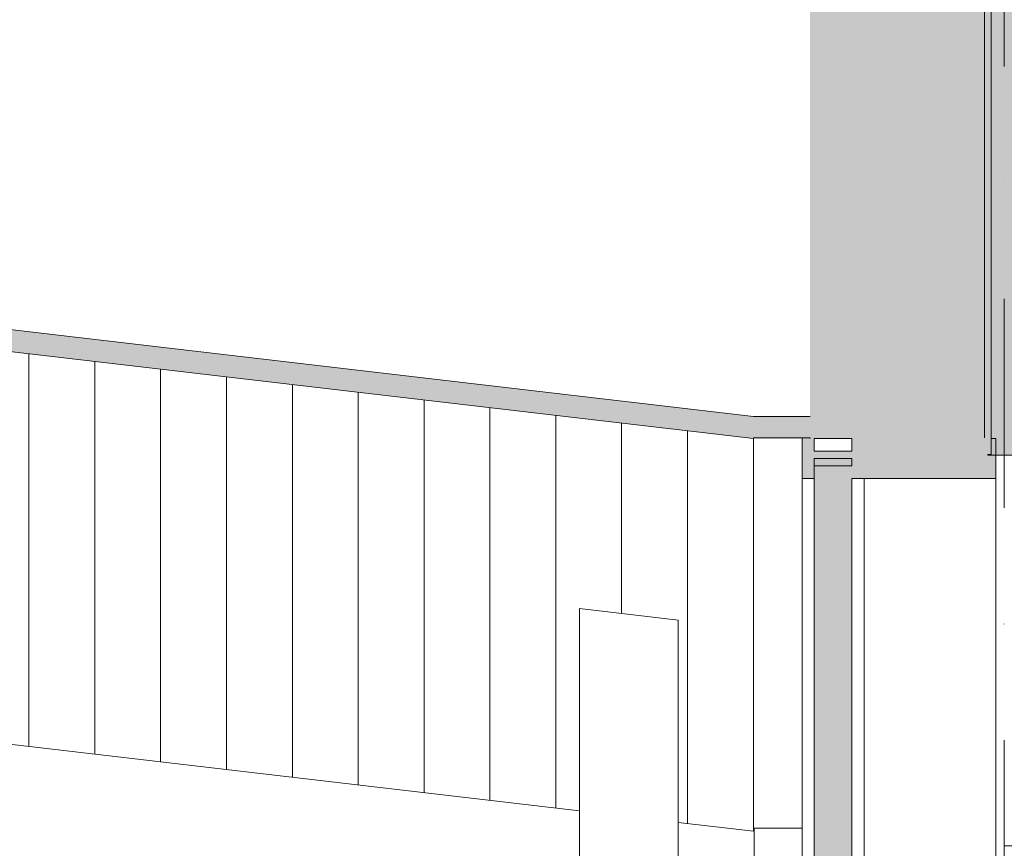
# Model space of a CAD drawing. Header units: millimetres. Extents: x -65 to 293624, y -1905 to 31061.
# Tile 132 of 256: x 64791 to 66286, y 20982 to 22241. Entities that reach past the tile are written whole.
import ezdxf
from ezdxf.enums import TextEntityAlignment as Align

# ---------------------------------------------------------------- set-up
doc = ezdxf.new("R2010")
doc.units = ezdxf.units.MM
doc.header["$MEASUREMENT"] = 0
doc.linetypes.add('Punkt katkend', pattern=[670.277762, 317.5, -176.388889, 0, -176.388874])
for name, color, linetype in [('00 Teljed.AR', 7, 'Continuous'), ('1232 Välisseinad.AR', 7, 'Continuous'), ('1233 Postid.AR', 7, 'Continuous'), ('1244 Fassaadivarustus.AR', 7, 'Continuous'), ('1245 Klaasfassaadid.AR', 7, 'Continuous'), ('1253 Terrassipostid.AR', 7, 'Continuous'), ('1263 Katuse alusserv.AR', 7, 'Continuous'), ('1311 Siseseinad.AR', 7, 'Continuous')]:
    doc.layers.add(name, color=color, linetype=linetype)
doc.styles.add('GENERATED_STYLE_6', font='txt')

# ---------------------------------------------------------------- blocks, each defined once
blk = doc.blocks.new('Section Element_22_2', base_point=(-38239, 12361.4))
at = {"layer": '1253 Terrassipostid.AR', "color": 7, "linetype": 'Continuous', "lineweight": 13}
for p, q in [((65790.6, 21328.8), (65640.6, 21346.4)), ((65640.6, 21346.4), (65640.6, 16341.4)), ((65790.6, 16341.4), (65790.6, 21328.8))]:
    blk.add_line(p, q, dxfattribs=at)
blk = doc.blocks.new('Section Element_54_2', base_point=(-38239, 12361.4))
at = {"layer": '1232 Välisseinad.AR', "linetype": 'Continuous', "lineweight": 0, "true_color": 0x000000}
for points in [[(66020.6, 23595.2), (65995.6, 23581.1), (65995.6, 23613.2), (65990.6, 23610.4), (65990.6, 21605.6), (66020.6, 21605.6)], [(66215.6, 23292.5), (66025.6, 23185.5), (66025.6, 23598.1), (66020.6, 23595.2), (66020.6, 21605.6), (66215.6, 21605.6)], [(66240.6, 23224), (66225.6, 23215.6), (66225.6, 23298.2), (66215.6, 23292.5), (66215.6, 21605.6), (66240.6, 21605.6)], [(66265.6, 23238.1), (66253.1, 23231.1), (66253.1, 21605.6), (66265.6, 21605.6)], [(66253.1, 23231.1), (66240.6, 23224), (66240.6, 21605.6), (66253.1, 21605.6)]]:
    blk.add_hatch(color=178, dxfattribs=at).paths.add_polyline_path(points)
at = {"layer": '1232 Välisseinad.AR', "color": 7, "linetype": 'Continuous', "lineweight": 15}
blk.add_line((66265.6, 23238.1), (66265.6, 21605.6), dxfattribs=at)
at = {"layer": '1232 Välisseinad.AR', "color": 7, "linetype": 'Continuous', "lineweight": 13}
blk.add_line((65905.6, 20361.4), (65905.6, 21012.9), dxfattribs=at)
blk = doc.blocks.new('Section Element_79_2', base_point=(-38239, 12361.4))
at = {"layer": '1232 Välisseinad.AR', "color": 7, "linetype": 'Continuous', "lineweight": 13}
for p, q in [((65640.6, 21039.1), (63430.6, 21297.6)), ((65904.6, 21008.2), (65790.6, 21021.5)), ((65905.6, 21008.2), (65904.6, 21008.2))]:
    blk.add_line(p, q, dxfattribs=at)
blk = doc.blocks.new('Section Element_155_2', base_point=(-38239, 12361.4))
at = {"layer": '1245 Klaasfassaadid.AR', "linetype": 'Continuous', "lineweight": 0, "true_color": 0x000000}
blk.add_hatch(color=178, dxfattribs=at).paths.add_polyline_path([(66054.1, 21574.2), (65997.1, 21574.2), (65997.1, 20391.4), (66054.1, 20391.4)])
at = {"layer": '1245 Klaasfassaadid.AR', "color": 7, "linetype": 'Continuous', "lineweight": 13}
for p, q in [((65997.1, 21574.2), (65997.1, 20391.4)), ((66054.1, 21574.2), (65997.1, 21574.2)), ((66054.1, 21574.2), (66054.1, 21563.1)), ((66054.1, 21543.9), (66054.1, 20421.4)), ((66054.1, 20402.4), (66054.1, 20391.4)), ((66054.1, 20391.4), (65997.1, 20391.4))]:
    blk.add_line(p, q, dxfattribs=at)
blk = doc.blocks.new('*X470', base_point=(-38239, 12361.4))
at = {"layer": '1263 Katuse alusserv.AR', "color": 7, "linetype": 'Continuous', "lineweight": 13}
for p, q in [((64804.6, 21733.3), (64804.6, 21727.7)), ((64804.6, 21733.3), (64804.6, 21727.7)), ((64804.6, 21727.7), (64804.6, 21688.7)), ((64804.6, 21727.7), (64804.6, 21688.7)), ((64904.6, 21721.6), (64904.6, 21716.3)), ((64904.6, 21721.6), (64904.6, 21716.3)), ((64904.6, 21716.3), (64904.6, 21677.3)), ((64904.6, 21716.3), (64904.6, 21677.3)), ((65004.6, 21709.9), (65004.6, 21704.9)), ((65004.6, 21709.9), (65004.6, 21704.9)), ((65004.6, 21704.9), (65004.6, 21665.9)), ((65004.6, 21704.9), (65004.6, 21665.9)), ((65104.6, 21698.2), (65104.6, 21693.5)), ((65104.6, 21698.2), (65104.6, 21693.5)), ((65104.6, 21693.5), (65104.6, 21654.5)), ((65104.6, 21693.5), (65104.6, 21654.5)), ((64804.6, 21688.7), (64804.6, 21649.7)), ((64804.6, 21688.7), (64804.6, 21649.7)), ((65204.6, 21686.5), (65204.6, 21682.1)), ((65204.6, 21686.5), (65204.6, 21682.1)), ((65204.6, 21682.1), (65204.6, 21643.1)), ((65204.6, 21682.1), (65204.6, 21643.1)), ((64904.6, 21677.3), (64904.6, 21638.3)), ((64904.6, 21677.3), (64904.6, 21638.3)), ((65004.6, 21665.9), (65004.6, 21626.9)), ((65004.6, 21665.9), (65004.6, 21626.9)), ((65304.6, 21674.8), (65304.6, 21670.7)), ((65304.6, 21674.8), (65304.6, 21670.7)), ((65304.6, 21670.7), (65304.6, 21631.7)), ((65304.6, 21670.7), (65304.6, 21631.7)), ((65404.6, 21663.1), (65404.6, 21659.3)), ((65404.6, 21663.1), (65404.6, 21659.3)), ((64804.6, 21649.7), (64804.6, 21610.7)), ((64804.6, 21649.7), (64804.6, 21610.7)), ((65104.6, 21654.5), (65104.6, 21615.5)), ((65104.6, 21654.5), (65104.6, 21615.5)), ((65404.6, 21659.3), (65404.6, 21620.2)), ((65404.6, 21659.3), (65404.6, 21620.2)), ((65504.6, 21651.4), (65504.6, 21647.8)), ((65504.6, 21651.4), (65504.6, 21647.8)), ((65504.6, 21647.8), (65504.6, 21608.8)), ((65504.6, 21647.8), (65504.6, 21608.8)), ((64904.6, 21638.3), (64904.6, 21599.3)), ((64904.6, 21638.3), (64904.6, 21599.3)), ((65204.6, 21643.1), (65204.6, 21604.1)), ((65204.6, 21643.1), (65204.6, 21604.1)), ((65604.6, 21639.7), (65604.6, 21636.4)), ((65604.6, 21639.7), (65604.6, 21636.4)), ((65604.6, 21636.4), (65604.6, 21597.4)), ((65604.6, 21636.4), (65604.6, 21597.4)), ((65004.6, 21626.9), (65004.6, 21587.9)), ((65004.6, 21626.9), (65004.6, 21587.9)), ((65304.6, 21631.7), (65304.6, 21592.6)), ((65304.6, 21631.7), (65304.6, 21592.6)), ((65404.6, 21620.2), (65404.6, 21581.2)), ((65404.6, 21620.2), (65404.6, 21581.2)), ((65704.6, 21628), (65704.6, 21625)), ((65704.6, 21628), (65704.6, 21625)), ((65704.6, 21625), (65704.6, 21586)), ((65704.6, 21625), (65704.6, 21586)), ((64804.6, 21610.7), (64804.6, 21571.7)), ((64804.6, 21610.7), (64804.6, 21571.7)), ((65104.6, 21615.5), (65104.6, 21576.5)), ((65104.6, 21615.5), (65104.6, 21576.5)), ((65204.6, 21604.1), (65204.6, 21565)), ((65204.6, 21604.1), (65204.6, 21565)), ((65504.6, 21608.8), (65504.6, 21569.8)), ((65504.6, 21608.8), (65504.6, 21569.8)), ((65804.6, 21616.3), (65804.6, 21613.6)), ((65804.6, 21616.3), (65804.6, 21613.6)), ((65804.6, 21613.6), (65804.6, 21574.6)), ((65804.6, 21613.6), (65804.6, 21574.6)), ((64904.6, 21599.3), (64904.6, 21560.3)), ((64904.6, 21599.3), (64904.6, 21560.3)), ((65004.6, 21587.9), (65004.6, 21548.8)), ((65004.6, 21587.9), (65004.6, 21548.8)), ((65304.6, 21592.6), (65304.6, 21553.6)), ((65304.6, 21592.6), (65304.6, 21553.6)), ((65604.6, 21597.4), (65604.6, 21558.4)), ((65604.6, 21597.4), (65604.6, 21558.4)), ((65104.6, 21576.5), (65104.6, 21537.4)), ((65104.6, 21576.5), (65104.6, 21537.4)), ((65404.6, 21581.2), (65404.6, 21542.2)), ((65404.6, 21581.2), (65404.6, 21542.2)), ((65704.6, 21586), (65704.6, 21547)), ((65704.6, 21586), (65704.6, 21547)), ((65804.6, 21574.6), (65804.6, 21535.6)), ((65804.6, 21574.6), (65804.6, 21535.6)), ((64804.6, 21571.7), (64804.6, 21532.7)), ((64804.6, 21571.7), (64804.6, 21532.7)), ((64904.6, 21560.3), (64904.6, 21521.2)), ((64904.6, 21560.3), (64904.6, 21521.2)), ((65204.6, 21565), (65204.6, 21526)), ((65204.6, 21565), (65204.6, 21526)), ((65504.6, 21569.8), (65504.6, 21530.8)), ((65504.6, 21569.8), (65504.6, 21530.8)), ((65604.6, 21558.4), (65604.6, 21519.4)), ((65604.6, 21558.4), (65604.6, 21519.4)), ((65904.6, 21563.2), (65904.6, 21524.2)), ((65004.6, 21548.8), (65004.6, 21509.8)), ((65004.6, 21548.8), (65004.6, 21509.8)), ((65304.6, 21553.6), (65304.6, 21514.6)), ((65304.6, 21553.6), (65304.6, 21514.6)), ((65704.6, 21547), (65704.6, 21508)), ((65704.6, 21547), (65704.6, 21508)), ((64804.6, 21532.7), (64804.6, 21493.6)), ((64804.6, 21532.7), (64804.6, 21493.6)), ((65104.6, 21537.4), (65104.6, 21498.4)), ((65104.6, 21537.4), (65104.6, 21498.4)), ((65404.6, 21542.2), (65404.6, 21503.2)), ((65404.6, 21542.2), (65404.6, 21503.2)), ((65504.6, 21530.8), (65504.6, 21491.8)), ((65504.6, 21530.8), (65504.6, 21491.8)), ((65804.6, 21535.6), (65804.6, 21496.6)), ((65804.6, 21535.6), (65804.6, 21496.6)), ((64904.6, 21521.2), (64904.6, 21482.2)), ((64904.6, 21521.2), (64904.6, 21482.2)), ((65204.6, 21526), (65204.6, 21487)), ((65204.6, 21526), (65204.6, 21487)), ((65304.6, 21514.6), (65304.6, 21475.6)), ((65304.6, 21514.6), (65304.6, 21475.6)), ((65604.6, 21519.4), (65604.6, 21480.4)), ((65604.6, 21519.4), (65604.6, 21480.4)), ((65904.6, 21524.2), (65904.6, 21485.1)), ((65004.6, 21509.8), (65004.6, 21470.8)), ((65004.6, 21509.8), (65004.6, 21470.8)), ((65104.6, 21498.4), (65104.6, 21459.4)), ((65104.6, 21498.4), (65104.6, 21459.4)), ((65404.6, 21503.2), (65404.6, 21464.2)), ((65404.6, 21503.2), (65404.6, 21464.2)), ((65704.6, 21508), (65704.6, 21469)), ((65704.6, 21508), (65704.6, 21469)), ((64804.6, 21493.6), (64804.6, 21454.6)), ((64804.6, 21493.6), (64804.6, 21454.6)), ((65204.6, 21487), (65204.6, 21448)), ((65204.6, 21487), (65204.6, 21448)), ((65504.6, 21491.8), (65504.6, 21452.8)), ((65504.6, 21491.8), (65504.6, 21452.8)), ((65804.6, 21496.6), (65804.6, 21457.5)), ((65804.6, 21496.6), (65804.6, 21457.5)), ((65904.6, 21485.1), (65904.6, 21446.1)), ((64904.6, 21482.2), (64904.6, 21443.2)), ((64904.6, 21482.2), (64904.6, 21443.2)), ((65004.6, 21470.8), (65004.6, 21431.8)), ((65004.6, 21470.8), (65004.6, 21431.8)), ((65304.6, 21475.6), (65304.6, 21436.6)), ((65304.6, 21475.6), (65304.6, 21436.6)), ((65604.6, 21480.4), (65604.6, 21441.3)), ((65604.6, 21480.4), (65604.6, 21441.3)), ((65704.6, 21469), (65704.6, 21429.9)), ((65704.6, 21469), (65704.6, 21429.9)), ((64804.6, 21454.6), (64804.6, 21415.6)), ((64804.6, 21454.6), (64804.6, 21415.6)), ((65104.6, 21459.4), (65104.6, 21420.4)), ((65104.6, 21459.4), (65104.6, 21420.4)), ((65404.6, 21464.2), (65404.6, 21425.2)), ((65404.6, 21464.2), (65404.6, 21425.2)), ((65804.6, 21457.5), (65804.6, 21418.5)), ((65804.6, 21457.5), (65804.6, 21418.5)), ((64904.6, 21443.2), (64904.6, 21404.2)), ((64904.6, 21443.2), (64904.6, 21404.2)), ((65204.6, 21448), (65204.6, 21409)), ((65204.6, 21448), (65204.6, 21409)), ((65504.6, 21452.8), (65504.6, 21413.7)), ((65504.6, 21452.8), (65504.6, 21413.7)), ((65604.6, 21441.3), (65604.6, 21402.3)), ((65604.6, 21441.3), (65604.6, 21402.3)), ((65904.6, 21446.1), (65904.6, 21407.1)), ((65004.6, 21431.8), (65004.6, 21392.8)), ((65004.6, 21431.8), (65004.6, 21392.8)), ((65304.6, 21436.6), (65304.6, 21397.6)), ((65304.6, 21436.6), (65304.6, 21397.6)), ((65404.6, 21425.2), (65404.6, 21386.1)), ((65404.6, 21425.2), (65404.6, 21386.1)), ((65704.6, 21429.9), (65704.6, 21390.9)), ((65704.6, 21429.9), (65704.6, 21390.9)), ((64804.6, 21415.6), (64804.6, 21376.6)), ((64804.6, 21415.6), (64804.6, 21376.6)), ((65104.6, 21420.4), (65104.6, 21381.4)), ((65104.6, 21420.4), (65104.6, 21381.4)), ((65204.6, 21409), (65204.6, 21370)), ((65204.6, 21409), (65204.6, 21370)), ((65504.6, 21413.7), (65504.6, 21374.7)), ((65504.6, 21413.7), (65504.6, 21374.7)), ((65804.6, 21418.5), (65804.6, 21379.5)), ((65804.6, 21418.5), (65804.6, 21379.5)), ((64904.6, 21404.2), (64904.6, 21365.2)), ((64904.6, 21404.2), (64904.6, 21365.2)), ((65304.6, 21397.6), (65304.6, 21358.5)), ((65304.6, 21397.6), (65304.6, 21358.5)), ((65604.6, 21402.3), (65604.6, 21363.3)), ((65604.6, 21402.3), (65604.6, 21363.3)), ((65904.6, 21407.1), (65904.6, 21368.1)), ((65004.6, 21392.8), (65004.6, 21353.8)), ((65004.6, 21392.8), (65004.6, 21353.8)), ((65104.6, 21381.4), (65104.6, 21342.3)), ((65104.6, 21381.4), (65104.6, 21342.3)), ((65404.6, 21386.1), (65404.6, 21347.1)), ((65404.6, 21386.1), (65404.6, 21347.1)), ((65704.6, 21390.9), (65704.6, 21351.9)), ((65704.6, 21390.9), (65704.6, 21351.9)), ((65804.6, 21379.5), (65804.6, 21340.5)), ((65804.6, 21379.5), (65804.6, 21340.5)), ((64804.6, 21376.6), (64804.6, 21337.6)), ((64804.6, 21376.6), (64804.6, 21337.6)), ((64904.6, 21365.2), (64904.6, 21326.2)), ((64904.6, 21365.2), (64904.6, 21326.2)), ((65204.6, 21370), (65204.6, 21330.9)), ((65204.6, 21370), (65204.6, 21330.9)), ((65504.6, 21374.7), (65504.6, 21335.7)), ((65504.6, 21374.7), (65504.6, 21335.7)), ((65904.6, 21368.1), (65904.6, 21329.1)), ((65004.6, 21353.8), (65004.6, 21314.7)), ((65004.6, 21353.8), (65004.6, 21314.7)), ((65304.6, 21358.5), (65304.6, 21319.5)), ((65304.6, 21358.5), (65304.6, 21319.5)), ((65604.6, 21363.3), (65604.6, 21324.3)), ((65604.6, 21363.3), (65604.6, 21324.3)), ((65704.6, 21351.9), (65704.6, 21338.9)), ((65704.6, 21351.9), (65704.6, 21338.9)), ((64804.6, 21337.6), (64804.6, 21298.6)), ((64804.6, 21337.6), (64804.6, 21298.6)), ((65104.6, 21342.3), (65104.6, 21303.3)), ((65104.6, 21342.3), (65104.6, 21303.3)), ((65404.6, 21347.1), (65404.6, 21308.1)), ((65404.6, 21347.1), (65404.6, 21308.1)), ((65504.6, 21335.7), (65504.6, 21296.7)), ((65504.6, 21335.7), (65504.6, 21296.7)), ((65804.6, 21340.5), (65804.6, 21301.5)), ((65804.6, 21340.5), (65804.6, 21301.5)), ((64904.6, 21326.2), (64904.6, 21287.1)), ((64904.6, 21326.2), (64904.6, 21287.1)), ((65204.6, 21330.9), (65204.6, 21291.9)), ((65204.6, 21330.9), (65204.6, 21291.9)), ((65304.6, 21319.5), (65304.6, 21280.5)), ((65304.6, 21319.5), (65304.6, 21280.5)), ((65604.6, 21324.3), (65604.6, 21285.3)), ((65604.6, 21324.3), (65604.6, 21285.3)), ((65904.6, 21329.1), (65904.6, 21290.1)), ((65004.6, 21314.7), (65004.6, 21275.7)), ((65004.6, 21314.7), (65004.6, 21275.7)), ((65404.6, 21308.1), (65404.6, 21269.1)), ((65404.6, 21308.1), (65404.6, 21269.1)), ((64804.6, 21298.6), (64804.6, 21259.5)), ((64804.6, 21298.6), (64804.6, 21259.5)), ((65104.6, 21303.3), (65104.6, 21264.3)), ((65104.6, 21303.3), (65104.6, 21264.3)), ((65204.6, 21291.9), (65204.6, 21252.9)), ((65204.6, 21291.9), (65204.6, 21252.9)), ((65504.6, 21296.7), (65504.6, 21257.7)), ((65504.6, 21296.7), (65504.6, 21257.7)), ((65804.6, 21301.5), (65804.6, 21262.5)), ((65804.6, 21301.5), (65804.6, 21262.5)), ((65904.6, 21290.1), (65904.6, 21251)), ((64904.6, 21287.1), (64904.6, 21248.1)), ((64904.6, 21287.1), (64904.6, 21248.1)), ((65004.6, 21275.7), (65004.6, 21236.7)), ((65004.6, 21275.7), (65004.6, 21236.7)), ((65304.6, 21280.5), (65304.6, 21241.5)), ((65304.6, 21280.5), (65304.6, 21241.5)), ((65604.6, 21285.3), (65604.6, 21246.3)), ((65604.6, 21285.3), (65604.6, 21246.3)), ((64804.6, 21259.5), (64804.6, 21220.5)), ((64804.6, 21259.5), (64804.6, 21220.5)), ((65104.6, 21264.3), (65104.6, 21225.3)), ((65104.6, 21264.3), (65104.6, 21225.3)), ((65404.6, 21269.1), (65404.6, 21230.1)), ((65404.6, 21269.1), (65404.6, 21230.1)), ((65804.6, 21262.5), (65804.6, 21223.4)), ((65804.6, 21262.5), (65804.6, 21223.4)), ((64904.6, 21248.1), (64904.6, 21209.1)), ((64904.6, 21248.1), (64904.6, 21209.1)), ((65204.6, 21252.9), (65204.6, 21213.9)), ((65204.6, 21252.9), (65204.6, 21213.9)), ((65504.6, 21257.7), (65504.6, 21218.7)), ((65504.6, 21257.7), (65504.6, 21218.7)), ((65604.6, 21246.3), (65604.6, 21207.2)), ((65604.6, 21246.3), (65604.6, 21207.2)), ((65904.6, 21251), (65904.6, 21212)), ((65004.6, 21236.7), (65004.6, 21197.7)), ((65004.6, 21236.7), (65004.6, 21197.7)), ((65304.6, 21241.5), (65304.6, 21202.5)), ((65304.6, 21241.5), (65304.6, 21202.5)), ((65404.6, 21230.1), (65404.6, 21191.1)), ((65404.6, 21230.1), (65404.6, 21191.1)), ((64804.6, 21220.5), (64804.6, 21181.5)), ((64804.6, 21220.5), (64804.6, 21181.5)), ((65104.6, 21225.3), (65104.6, 21186.3)), ((65104.6, 21225.3), (65104.6, 21186.3)), ((65504.6, 21218.7), (65504.6, 21179.6)), ((65504.6, 21218.7), (65504.6, 21179.6)), ((65804.6, 21223.4), (65804.6, 21184.4)), ((65804.6, 21223.4), (65804.6, 21184.4)), ((64904.6, 21209.1), (64904.6, 21170.1)), ((64904.6, 21209.1), (64904.6, 21170.1)), ((65204.6, 21213.9), (65204.6, 21174.9)), ((65204.6, 21213.9), (65204.6, 21174.9)), ((65304.6, 21202.5), (65304.6, 21163.5)), ((65304.6, 21202.5), (65304.6, 21163.5)), ((65604.6, 21207.2), (65604.6, 21168.2)), ((65604.6, 21207.2), (65604.6, 21168.2)), ((65904.6, 21212), (65904.6, 21173)), ((65004.6, 21197.7), (65004.6, 21158.7)), ((65004.6, 21197.7), (65004.6, 21158.7)), ((65104.6, 21186.3), (65104.6, 21147.3)), ((65104.6, 21186.3), (65104.6, 21147.3)), ((65404.6, 21191.1), (65404.6, 21152)), ((65404.6, 21191.1), (65404.6, 21152)), ((65804.6, 21184.4), (65804.6, 21145.4)), ((65804.6, 21184.4), (65804.6, 21145.4)), ((64804.6, 21181.5), (64804.6, 21142.5)), ((64804.6, 21181.5), (64804.6, 21142.5)), ((64904.6, 21170.1), (64904.6, 21131.1)), ((64904.6, 21170.1), (64904.6, 21131.1)), ((65204.6, 21174.9), (65204.6, 21135.9)), ((65204.6, 21174.9), (65204.6, 21135.9)), ((65504.6, 21179.6), (65504.6, 21140.6)), ((65504.6, 21179.6), (65504.6, 21140.6)), ((65904.6, 21173), (65904.6, 21134)), ((65004.6, 21158.7), (65004.6, 21119.7)), ((65004.6, 21158.7), (65004.6, 21119.7)), ((65304.6, 21163.5), (65304.6, 21124.4)), ((65304.6, 21163.5), (65304.6, 21124.4)), ((65604.6, 21168.2), (65604.6, 21129.2)), ((65604.6, 21168.2), (65604.6, 21129.2)), ((64804.6, 21142.5), (64804.6, 21136.9)), ((64804.6, 21142.5), (64804.6, 21136.9)), ((65104.6, 21147.3), (65104.6, 21108.2)), ((65104.6, 21147.3), (65104.6, 21108.2)), ((65404.6, 21152), (65404.6, 21113)), ((65404.6, 21152), (65404.6, 21113)), ((65504.6, 21140.6), (65504.6, 21101.6)), ((65504.6, 21140.6), (65504.6, 21101.6)), ((65804.6, 21145.4), (65804.6, 21106.4)), ((65804.6, 21145.4), (65804.6, 21106.4)), ((64904.6, 21131.1), (64904.6, 21125.2)), ((64904.6, 21131.1), (64904.6, 21125.2)), ((65204.6, 21135.9), (65204.6, 21096.8)), ((65204.6, 21135.9), (65204.6, 21096.8)), ((65304.6, 21124.4), (65304.6, 21085.4)), ((65304.6, 21124.4), (65304.6, 21085.4)), ((65604.6, 21129.2), (65604.6, 21090.2)), ((65604.6, 21129.2), (65604.6, 21090.2)), ((65904.6, 21134), (65904.6, 21095)), ((65004.6, 21119.7), (65004.6, 21113.5)), ((65004.6, 21119.7), (65004.6, 21113.5)), ((65404.6, 21113), (65404.6, 21074)), ((65404.6, 21113), (65404.6, 21074)), ((65104.6, 21108.2), (65104.6, 21101.8)), ((65104.6, 21108.2), (65104.6, 21101.8)), ((65204.6, 21096.8), (65204.6, 21090.1)), ((65204.6, 21096.8), (65204.6, 21090.1)), ((65504.6, 21101.6), (65504.6, 21062.6)), ((65504.6, 21101.6), (65504.6, 21062.6)), ((65804.6, 21106.4), (65804.6, 21067.4)), ((65804.6, 21106.4), (65804.6, 21067.4)), ((65904.6, 21095), (65904.6, 21056)), ((65304.6, 21085.4), (65304.6, 21078.4)), ((65304.6, 21085.4), (65304.6, 21078.4)), ((65604.6, 21090.2), (65604.6, 21051.2)), ((65604.6, 21090.2), (65604.6, 21051.2)), ((65404.6, 21074), (65404.6, 21066.7)), ((65404.6, 21074), (65404.6, 21066.7)), ((65804.6, 21067.4), (65804.6, 21028.4)), ((65804.6, 21067.4), (65804.6, 21028.4)), ((65504.6, 21062.6), (65504.6, 21055)), ((65504.6, 21062.6), (65504.6, 21055)), ((65604.6, 21051.2), (65604.6, 21043.3)), ((65604.6, 21051.2), (65604.6, 21043.3)), ((65804.6, 21028.4), (65804.6, 21019.9)), ((65804.6, 21028.4), (65804.6, 21019.9))]:
    blk.add_line(p, q, dxfattribs=at)
blk = doc.blocks.new('*X471', base_point=(-38239, 12361.4))
at = {"layer": '1263 Katuse alusserv.AR', "color": 7, "linetype": 'Continuous', "lineweight": 13}
for p, q in [((64804.6, 21733.3), (64804.6, 21727.7)), ((64804.6, 21733.3), (64804.6, 21727.7)), ((64804.6, 21727.7), (64804.6, 21688.7)), ((64804.6, 21727.7), (64804.6, 21688.7)), ((64904.6, 21721.6), (64904.6, 21716.3)), ((64904.6, 21721.6), (64904.6, 21716.3)), ((64904.6, 21716.3), (64904.6, 21677.3)), ((64904.6, 21716.3), (64904.6, 21677.3)), ((65004.6, 21709.9), (65004.6, 21704.9)), ((65004.6, 21709.9), (65004.6, 21704.9)), ((65004.6, 21704.9), (65004.6, 21665.9)), ((65004.6, 21704.9), (65004.6, 21665.9)), ((65104.6, 21698.2), (65104.6, 21693.5)), ((65104.6, 21698.2), (65104.6, 21693.5)), ((65104.6, 21693.5), (65104.6, 21654.5)), ((65104.6, 21693.5), (65104.6, 21654.5)), ((64804.6, 21688.7), (64804.6, 21649.7)), ((64804.6, 21688.7), (64804.6, 21649.7)), ((65204.6, 21686.5), (65204.6, 21682.1)), ((65204.6, 21686.5), (65204.6, 21682.1)), ((65204.6, 21682.1), (65204.6, 21643.1)), ((65204.6, 21682.1), (65204.6, 21643.1)), ((64904.6, 21677.3), (64904.6, 21638.3)), ((64904.6, 21677.3), (64904.6, 21638.3)), ((65004.6, 21665.9), (65004.6, 21626.9)), ((65004.6, 21665.9), (65004.6, 21626.9)), ((65304.6, 21674.8), (65304.6, 21670.7)), ((65304.6, 21674.8), (65304.6, 21670.7)), ((65304.6, 21670.7), (65304.6, 21631.7)), ((65304.6, 21670.7), (65304.6, 21631.7)), ((65404.6, 21663.1), (65404.6, 21659.3)), ((65404.6, 21663.1), (65404.6, 21659.3)), ((64804.6, 21649.7), (64804.6, 21610.7)), ((64804.6, 21649.7), (64804.6, 21610.7)), ((65104.6, 21654.5), (65104.6, 21615.5)), ((65104.6, 21654.5), (65104.6, 21615.5)), ((65404.6, 21659.3), (65404.6, 21620.2)), ((65404.6, 21659.3), (65404.6, 21620.2)), ((65504.6, 21651.4), (65504.6, 21647.8)), ((65504.6, 21651.4), (65504.6, 21647.8)), ((65504.6, 21647.8), (65504.6, 21608.8)), ((65504.6, 21647.8), (65504.6, 21608.8)), ((64904.6, 21638.3), (64904.6, 21599.3)), ((64904.6, 21638.3), (64904.6, 21599.3)), ((65204.6, 21643.1), (65204.6, 21604.1)), ((65204.6, 21643.1), (65204.6, 21604.1)), ((65604.6, 21639.7), (65604.6, 21636.4)), ((65604.6, 21639.7), (65604.6, 21636.4)), ((65604.6, 21636.4), (65604.6, 21597.4)), ((65604.6, 21636.4), (65604.6, 21597.4)), ((65004.6, 21626.9), (65004.6, 21587.9)), ((65004.6, 21626.9), (65004.6, 21587.9)), ((65304.6, 21631.7), (65304.6, 21592.6)), ((65304.6, 21631.7), (65304.6, 21592.6)), ((65404.6, 21620.2), (65404.6, 21581.2)), ((65404.6, 21620.2), (65404.6, 21581.2)), ((65704.6, 21628), (65704.6, 21625)), ((65704.6, 21628), (65704.6, 21625)), ((65704.6, 21625), (65704.6, 21586)), ((65704.6, 21625), (65704.6, 21586)), ((64804.6, 21610.7), (64804.6, 21571.7)), ((64804.6, 21610.7), (64804.6, 21571.7)), ((65104.6, 21615.5), (65104.6, 21576.5)), ((65104.6, 21615.5), (65104.6, 21576.5)), ((65204.6, 21604.1), (65204.6, 21565)), ((65204.6, 21604.1), (65204.6, 21565)), ((65504.6, 21608.8), (65504.6, 21569.8)), ((65504.6, 21608.8), (65504.6, 21569.8)), ((65804.6, 21616.3), (65804.6, 21613.6)), ((65804.6, 21616.3), (65804.6, 21613.6)), ((65804.6, 21613.6), (65804.6, 21574.6)), ((65804.6, 21613.6), (65804.6, 21574.6)), ((64904.6, 21599.3), (64904.6, 21560.3)), ((64904.6, 21599.3), (64904.6, 21560.3)), ((65004.6, 21587.9), (65004.6, 21548.8)), ((65004.6, 21587.9), (65004.6, 21548.8)), ((65304.6, 21592.6), (65304.6, 21553.6)), ((65304.6, 21592.6), (65304.6, 21553.6)), ((65604.6, 21597.4), (65604.6, 21558.4)), ((65604.6, 21597.4), (65604.6, 21558.4)), ((65104.6, 21576.5), (65104.6, 21537.4)), ((65104.6, 21576.5), (65104.6, 21537.4)), ((65404.6, 21581.2), (65404.6, 21542.2)), ((65404.6, 21581.2), (65404.6, 21542.2)), ((65704.6, 21586), (65704.6, 21547)), ((65704.6, 21586), (65704.6, 21547)), ((65804.6, 21574.6), (65804.6, 21535.6)), ((65804.6, 21574.6), (65804.6, 21535.6)), ((64804.6, 21571.7), (64804.6, 21532.7)), ((64804.6, 21571.7), (64804.6, 21532.7)), ((64904.6, 21560.3), (64904.6, 21521.2)), ((64904.6, 21560.3), (64904.6, 21521.2)), ((65204.6, 21565), (65204.6, 21526)), ((65204.6, 21565), (65204.6, 21526)), ((65504.6, 21569.8), (65504.6, 21530.8)), ((65504.6, 21569.8), (65504.6, 21530.8)), ((65604.6, 21558.4), (65604.6, 21519.4)), ((65604.6, 21558.4), (65604.6, 21519.4)), ((65904.6, 21563.2), (65904.6, 21524.2)), ((65004.6, 21548.8), (65004.6, 21509.8)), ((65004.6, 21548.8), (65004.6, 21509.8)), ((65304.6, 21553.6), (65304.6, 21514.6)), ((65304.6, 21553.6), (65304.6, 21514.6)), ((65704.6, 21547), (65704.6, 21508)), ((65704.6, 21547), (65704.6, 21508)), ((64804.6, 21532.7), (64804.6, 21493.6)), ((64804.6, 21532.7), (64804.6, 21493.6)), ((65104.6, 21537.4), (65104.6, 21498.4)), ((65104.6, 21537.4), (65104.6, 21498.4)), ((65404.6, 21542.2), (65404.6, 21503.2)), ((65404.6, 21542.2), (65404.6, 21503.2)), ((65504.6, 21530.8), (65504.6, 21491.8)), ((65504.6, 21530.8), (65504.6, 21491.8)), ((65804.6, 21535.6), (65804.6, 21496.6)), ((65804.6, 21535.6), (65804.6, 21496.6)), ((64904.6, 21521.2), (64904.6, 21482.2)), ((64904.6, 21521.2), (64904.6, 21482.2)), ((65204.6, 21526), (65204.6, 21487)), ((65204.6, 21526), (65204.6, 21487)), ((65304.6, 21514.6), (65304.6, 21475.6)), ((65304.6, 21514.6), (65304.6, 21475.6)), ((65604.6, 21519.4), (65604.6, 21480.4)), ((65604.6, 21519.4), (65604.6, 21480.4)), ((65904.6, 21524.2), (65904.6, 21485.1)), ((65004.6, 21509.8), (65004.6, 21470.8)), ((65004.6, 21509.8), (65004.6, 21470.8)), ((65104.6, 21498.4), (65104.6, 21459.4)), ((65104.6, 21498.4), (65104.6, 21459.4)), ((65404.6, 21503.2), (65404.6, 21464.2)), ((65404.6, 21503.2), (65404.6, 21464.2)), ((65704.6, 21508), (65704.6, 21469)), ((65704.6, 21508), (65704.6, 21469)), ((64804.6, 21493.6), (64804.6, 21454.6)), ((64804.6, 21493.6), (64804.6, 21454.6)), ((65204.6, 21487), (65204.6, 21448)), ((65204.6, 21487), (65204.6, 21448)), ((65504.6, 21491.8), (65504.6, 21452.8)), ((65504.6, 21491.8), (65504.6, 21452.8)), ((65804.6, 21496.6), (65804.6, 21457.5)), ((65804.6, 21496.6), (65804.6, 21457.5)), ((65904.6, 21485.1), (65904.6, 21446.1)), ((64904.6, 21482.2), (64904.6, 21443.2)), ((64904.6, 21482.2), (64904.6, 21443.2)), ((65004.6, 21470.8), (65004.6, 21431.8)), ((65004.6, 21470.8), (65004.6, 21431.8)), ((65304.6, 21475.6), (65304.6, 21436.6)), ((65304.6, 21475.6), (65304.6, 21436.6)), ((65604.6, 21480.4), (65604.6, 21441.3)), ((65604.6, 21480.4), (65604.6, 21441.3)), ((65704.6, 21469), (65704.6, 21429.9)), ((65704.6, 21469), (65704.6, 21429.9)), ((64804.6, 21454.6), (64804.6, 21415.6)), ((64804.6, 21454.6), (64804.6, 21415.6)), ((65104.6, 21459.4), (65104.6, 21420.4)), ((65104.6, 21459.4), (65104.6, 21420.4)), ((65404.6, 21464.2), (65404.6, 21425.2)), ((65404.6, 21464.2), (65404.6, 21425.2)), ((65804.6, 21457.5), (65804.6, 21418.5)), ((65804.6, 21457.5), (65804.6, 21418.5)), ((64904.6, 21443.2), (64904.6, 21404.2)), ((64904.6, 21443.2), (64904.6, 21404.2)), ((65204.6, 21448), (65204.6, 21409)), ((65204.6, 21448), (65204.6, 21409)), ((65504.6, 21452.8), (65504.6, 21413.7)), ((65504.6, 21452.8), (65504.6, 21413.7)), ((65604.6, 21441.3), (65604.6, 21402.3)), ((65604.6, 21441.3), (65604.6, 21402.3)), ((65904.6, 21446.1), (65904.6, 21407.1)), ((65004.6, 21431.8), (65004.6, 21392.8)), ((65004.6, 21431.8), (65004.6, 21392.8)), ((65304.6, 21436.6), (65304.6, 21397.6)), ((65304.6, 21436.6), (65304.6, 21397.6)), ((65404.6, 21425.2), (65404.6, 21386.1)), ((65404.6, 21425.2), (65404.6, 21386.1)), ((65704.6, 21429.9), (65704.6, 21390.9)), ((65704.6, 21429.9), (65704.6, 21390.9)), ((64804.6, 21415.6), (64804.6, 21376.6)), ((64804.6, 21415.6), (64804.6, 21376.6)), ((65104.6, 21420.4), (65104.6, 21381.4)), ((65104.6, 21420.4), (65104.6, 21381.4)), ((65204.6, 21409), (65204.6, 21370)), ((65204.6, 21409), (65204.6, 21370)), ((65504.6, 21413.7), (65504.6, 21374.7)), ((65504.6, 21413.7), (65504.6, 21374.7)), ((65804.6, 21418.5), (65804.6, 21379.5)), ((65804.6, 21418.5), (65804.6, 21379.5)), ((64904.6, 21404.2), (64904.6, 21365.2)), ((64904.6, 21404.2), (64904.6, 21365.2)), ((65304.6, 21397.6), (65304.6, 21358.5)), ((65304.6, 21397.6), (65304.6, 21358.5)), ((65604.6, 21402.3), (65604.6, 21363.3)), ((65604.6, 21402.3), (65604.6, 21363.3)), ((65904.6, 21407.1), (65904.6, 21368.1)), ((65004.6, 21392.8), (65004.6, 21353.8)), ((65004.6, 21392.8), (65004.6, 21353.8)), ((65104.6, 21381.4), (65104.6, 21342.3)), ((65104.6, 21381.4), (65104.6, 21342.3)), ((65404.6, 21386.1), (65404.6, 21347.1)), ((65404.6, 21386.1), (65404.6, 21347.1)), ((65704.6, 21390.9), (65704.6, 21351.9)), ((65704.6, 21390.9), (65704.6, 21351.9)), ((65804.6, 21379.5), (65804.6, 21340.5)), ((65804.6, 21379.5), (65804.6, 21340.5)), ((64804.6, 21376.6), (64804.6, 21337.6)), ((64804.6, 21376.6), (64804.6, 21337.6)), ((64904.6, 21365.2), (64904.6, 21326.2)), ((64904.6, 21365.2), (64904.6, 21326.2)), ((65204.6, 21370), (65204.6, 21330.9)), ((65204.6, 21370), (65204.6, 21330.9)), ((65504.6, 21374.7), (65504.6, 21335.7)), ((65504.6, 21374.7), (65504.6, 21335.7)), ((65904.6, 21368.1), (65904.6, 21329.1)), ((65004.6, 21353.8), (65004.6, 21314.7)), ((65004.6, 21353.8), (65004.6, 21314.7)), ((65304.6, 21358.5), (65304.6, 21319.5)), ((65304.6, 21358.5), (65304.6, 21319.5)), ((65604.6, 21363.3), (65604.6, 21324.3)), ((65604.6, 21363.3), (65604.6, 21324.3)), ((65704.6, 21351.9), (65704.6, 21338.9)), ((65704.6, 21351.9), (65704.6, 21338.9)), ((64804.6, 21337.6), (64804.6, 21298.6)), ((64804.6, 21337.6), (64804.6, 21298.6)), ((65104.6, 21342.3), (65104.6, 21303.3)), ((65104.6, 21342.3), (65104.6, 21303.3)), ((65404.6, 21347.1), (65404.6, 21308.1)), ((65404.6, 21347.1), (65404.6, 21308.1)), ((65504.6, 21335.7), (65504.6, 21296.7)), ((65504.6, 21335.7), (65504.6, 21296.7)), ((65804.6, 21340.5), (65804.6, 21301.5)), ((65804.6, 21340.5), (65804.6, 21301.5)), ((64904.6, 21326.2), (64904.6, 21287.1)), ((64904.6, 21326.2), (64904.6, 21287.1)), ((65204.6, 21330.9), (65204.6, 21291.9)), ((65204.6, 21330.9), (65204.6, 21291.9)), ((65304.6, 21319.5), (65304.6, 21280.5)), ((65304.6, 21319.5), (65304.6, 21280.5)), ((65604.6, 21324.3), (65604.6, 21285.3)), ((65604.6, 21324.3), (65604.6, 21285.3)), ((65904.6, 21329.1), (65904.6, 21290.1)), ((65004.6, 21314.7), (65004.6, 21275.7)), ((65004.6, 21314.7), (65004.6, 21275.7)), ((65404.6, 21308.1), (65404.6, 21269.1)), ((65404.6, 21308.1), (65404.6, 21269.1)), ((64804.6, 21298.6), (64804.6, 21259.5)), ((64804.6, 21298.6), (64804.6, 21259.5)), ((65104.6, 21303.3), (65104.6, 21264.3)), ((65104.6, 21303.3), (65104.6, 21264.3)), ((65204.6, 21291.9), (65204.6, 21252.9)), ((65204.6, 21291.9), (65204.6, 21252.9)), ((65504.6, 21296.7), (65504.6, 21257.7)), ((65504.6, 21296.7), (65504.6, 21257.7)), ((65804.6, 21301.5), (65804.6, 21262.5)), ((65804.6, 21301.5), (65804.6, 21262.5)), ((65904.6, 21290.1), (65904.6, 21251)), ((64904.6, 21287.1), (64904.6, 21248.1)), ((64904.6, 21287.1), (64904.6, 21248.1)), ((65004.6, 21275.7), (65004.6, 21236.7)), ((65004.6, 21275.7), (65004.6, 21236.7)), ((65304.6, 21280.5), (65304.6, 21241.5)), ((65304.6, 21280.5), (65304.6, 21241.5)), ((65604.6, 21285.3), (65604.6, 21246.3)), ((65604.6, 21285.3), (65604.6, 21246.3)), ((64804.6, 21259.5), (64804.6, 21220.5)), ((64804.6, 21259.5), (64804.6, 21220.5)), ((65104.6, 21264.3), (65104.6, 21225.3)), ((65104.6, 21264.3), (65104.6, 21225.3)), ((65404.6, 21269.1), (65404.6, 21230.1)), ((65404.6, 21269.1), (65404.6, 21230.1)), ((65804.6, 21262.5), (65804.6, 21223.4)), ((65804.6, 21262.5), (65804.6, 21223.4)), ((64904.6, 21248.1), (64904.6, 21209.1)), ((64904.6, 21248.1), (64904.6, 21209.1)), ((65204.6, 21252.9), (65204.6, 21213.9)), ((65204.6, 21252.9), (65204.6, 21213.9)), ((65504.6, 21257.7), (65504.6, 21218.7)), ((65504.6, 21257.7), (65504.6, 21218.7)), ((65604.6, 21246.3), (65604.6, 21207.2)), ((65604.6, 21246.3), (65604.6, 21207.2)), ((65904.6, 21251), (65904.6, 21212)), ((65004.6, 21236.7), (65004.6, 21197.7)), ((65004.6, 21236.7), (65004.6, 21197.7)), ((65304.6, 21241.5), (65304.6, 21202.5)), ((65304.6, 21241.5), (65304.6, 21202.5)), ((65404.6, 21230.1), (65404.6, 21191.1)), ((65404.6, 21230.1), (65404.6, 21191.1)), ((64804.6, 21220.5), (64804.6, 21181.5)), ((64804.6, 21220.5), (64804.6, 21181.5)), ((65104.6, 21225.3), (65104.6, 21186.3)), ((65104.6, 21225.3), (65104.6, 21186.3)), ((65504.6, 21218.7), (65504.6, 21179.6)), ((65504.6, 21218.7), (65504.6, 21179.6)), ((65804.6, 21223.4), (65804.6, 21184.4)), ((65804.6, 21223.4), (65804.6, 21184.4)), ((64904.6, 21209.1), (64904.6, 21170.1)), ((64904.6, 21209.1), (64904.6, 21170.1)), ((65204.6, 21213.9), (65204.6, 21174.9)), ((65204.6, 21213.9), (65204.6, 21174.9)), ((65304.6, 21202.5), (65304.6, 21163.5)), ((65304.6, 21202.5), (65304.6, 21163.5)), ((65604.6, 21207.2), (65604.6, 21168.2)), ((65604.6, 21207.2), (65604.6, 21168.2)), ((65904.6, 21212), (65904.6, 21173)), ((65004.6, 21197.7), (65004.6, 21158.7)), ((65004.6, 21197.7), (65004.6, 21158.7)), ((65104.6, 21186.3), (65104.6, 21147.3)), ((65104.6, 21186.3), (65104.6, 21147.3)), ((65404.6, 21191.1), (65404.6, 21152)), ((65404.6, 21191.1), (65404.6, 21152)), ((65804.6, 21184.4), (65804.6, 21145.4)), ((65804.6, 21184.4), (65804.6, 21145.4)), ((64804.6, 21181.5), (64804.6, 21142.5)), ((64804.6, 21181.5), (64804.6, 21142.5)), ((64904.6, 21170.1), (64904.6, 21131.1)), ((64904.6, 21170.1), (64904.6, 21131.1)), ((65204.6, 21174.9), (65204.6, 21135.9)), ((65204.6, 21174.9), (65204.6, 21135.9)), ((65504.6, 21179.6), (65504.6, 21140.6)), ((65504.6, 21179.6), (65504.6, 21140.6)), ((65904.6, 21173), (65904.6, 21134)), ((65004.6, 21158.7), (65004.6, 21119.7)), ((65004.6, 21158.7), (65004.6, 21119.7)), ((65304.6, 21163.5), (65304.6, 21124.4)), ((65304.6, 21163.5), (65304.6, 21124.4)), ((65604.6, 21168.2), (65604.6, 21129.2)), ((65604.6, 21168.2), (65604.6, 21129.2)), ((64804.6, 21142.5), (64804.6, 21136.9)), ((64804.6, 21142.5), (64804.6, 21136.9)), ((65104.6, 21147.3), (65104.6, 21108.2)), ((65104.6, 21147.3), (65104.6, 21108.2)), ((65404.6, 21152), (65404.6, 21113)), ((65404.6, 21152), (65404.6, 21113)), ((65504.6, 21140.6), (65504.6, 21101.6)), ((65504.6, 21140.6), (65504.6, 21101.6)), ((65804.6, 21145.4), (65804.6, 21106.4)), ((65804.6, 21145.4), (65804.6, 21106.4)), ((64904.6, 21131.1), (64904.6, 21125.2)), ((64904.6, 21131.1), (64904.6, 21125.2)), ((65204.6, 21135.9), (65204.6, 21096.8)), ((65204.6, 21135.9), (65204.6, 21096.8)), ((65304.6, 21124.4), (65304.6, 21085.4)), ((65304.6, 21124.4), (65304.6, 21085.4)), ((65604.6, 21129.2), (65604.6, 21090.2)), ((65604.6, 21129.2), (65604.6, 21090.2)), ((65904.6, 21134), (65904.6, 21095)), ((65004.6, 21119.7), (65004.6, 21113.5)), ((65004.6, 21119.7), (65004.6, 21113.5)), ((65404.6, 21113), (65404.6, 21074)), ((65404.6, 21113), (65404.6, 21074)), ((65104.6, 21108.2), (65104.6, 21101.8)), ((65104.6, 21108.2), (65104.6, 21101.8)), ((65204.6, 21096.8), (65204.6, 21090.1)), ((65204.6, 21096.8), (65204.6, 21090.1)), ((65504.6, 21101.6), (65504.6, 21062.6)), ((65504.6, 21101.6), (65504.6, 21062.6)), ((65804.6, 21106.4), (65804.6, 21067.4)), ((65804.6, 21106.4), (65804.6, 21067.4)), ((65904.6, 21095), (65904.6, 21056)), ((65304.6, 21085.4), (65304.6, 21078.4)), ((65304.6, 21085.4), (65304.6, 21078.4)), ((65604.6, 21090.2), (65604.6, 21051.2)), ((65604.6, 21090.2), (65604.6, 21051.2)), ((65404.6, 21074), (65404.6, 21066.7)), ((65404.6, 21074), (65404.6, 21066.7)), ((65804.6, 21067.4), (65804.6, 21028.4)), ((65804.6, 21067.4), (65804.6, 21028.4)), ((65504.6, 21062.6), (65504.6, 21055)), ((65504.6, 21062.6), (65504.6, 21055)), ((65604.6, 21051.2), (65604.6, 21043.3)), ((65604.6, 21051.2), (65604.6, 21043.3)), ((65804.6, 21028.4), (65804.6, 21019.9)), ((65804.6, 21028.4), (65804.6, 21019.9))]:
    blk.add_line(p, q, dxfattribs=at)
blk = doc.blocks.new('*X472', base_point=(-38239, 12361.4))
at = {"layer": '1263 Katuse alusserv.AR', "color": 7, "linetype": 'Continuous', "lineweight": 13}
blk.add_line((65904.6, 21010.4), (65904.6, 21008.2), dxfattribs=at)
blk = doc.blocks.new('*X473', base_point=(-38239, 12361.4))
at = {"layer": '1263 Katuse alusserv.AR', "color": 7, "linetype": 'Continuous', "lineweight": 13}
blk.add_line((65904.6, 21010.4), (65904.6, 21008.2), dxfattribs=at)
blk = doc.blocks.new('Section Element_395_2', base_point=(-38239, 12361.4))
at = {"layer": '1263 Katuse alusserv.AR', "linetype": 'Continuous', "lineweight": 0, "true_color": 0x000000}
blk.add_hatch(color=178, dxfattribs=at).paths.add_polyline_path([(63425.6, 21928), (63425.6, 21894.6), (65904.6, 21604.6), (65990.6, 21604.6), (65990.6, 21638), (65904.6, 21638)])
at = {"layer": '1263 Katuse alusserv.AR', "color": 7, "linetype": 'Continuous', "lineweight": 15}
for p, q in [((63425.6, 21894.6), (65904.6, 21604.6)), ((65990.6, 21605.6), (65990.6, 21604.6))]:
    blk.add_line(p, q, dxfattribs=at)
at = {"layer": '1263 Katuse alusserv.AR', "color": 7, "linetype": 'Continuous', "lineweight": 13}
blk.add_line((65904.6, 21008.2), (65904.6, 21012.9), dxfattribs=at)
at = {"layer": '1263 Katuse alusserv.AR', "color": 7, "linetype": 'Continuous', "lineweight": 15, "flags": 128}
blk.add_lwpolyline([(63425.6, 21928), (65904.6, 21638), (65990.6, 21638)], dxfattribs=at)
at = {"layer": '1263 Katuse alusserv.AR', "lineweight": 0}
for name in ['*X470', '*X471', '*X472', '*X473']:
    blk.add_blockref(name, (-38239, 12361.4), dxfattribs=at)
blk = doc.blocks.new('Section Element_959_2', base_point=(-38239, 12361.4))
at = {"layer": '1233 Postid.AR', "color": 7, "linetype": 'Continuous', "lineweight": 13}
for p, q in [((66385.6, 21961.4), (66415.6, 21961.4)), ((66419.6, 21961.4), (66585.6, 21961.4)), ((66285.6, 20361.4), (66285.6, 20986.2))]:
    blk.add_line(p, q, dxfattribs=at)
blk = doc.blocks.new('Section Element_960_2', base_point=(-38239, 12361.4))
at = {"layer": '1311 Siseseinad.AR', "linetype": 'Continuous', "lineweight": 0, "true_color": 0x000000}
for points in [[(66605.6, 23512.1), (66605.6, 21580.4), (66630.9, 21580.4), (66630.9, 23526.4)], [(66585.6, 23500.9), (66585.6, 21580.4), (66605.6, 21580.4), (66605.6, 23512.1)], [(66285.6, 21580.4), (66380.6, 21580.4), (66380.6, 23385.4), (66285.6, 23331.9)], [(66380.6, 21580.4), (66385.6, 21580.4), (66385.6, 23388.3), (66380.6, 23385.4)], [(66265.6, 21604.6), (66265.6, 21580.4), (66270.6, 21580.4), (66270.6, 23323.5), (66255.6, 23315), (66255.6, 21605.6), (66265.6, 21605.6)], [(66270.6, 21580.4), (66285.6, 21580.4), (66285.6, 23331.9), (66270.6, 23323.5)]]:
    blk.add_hatch(color=178, dxfattribs=at).paths.add_polyline_path(points)
at = {"layer": '1311 Siseseinad.AR', "color": 7, "linetype": 'Continuous', "lineweight": 13}
for p, q in [((66585.6, 23500.9), (66585.6, 21580.4)), ((66385.6, 23388.3), (66385.6, 21580.4)), ((66265.6, 21604.6), (66265.6, 21580.4))]:
    blk.add_line(p, q, dxfattribs=at)
at = {"layer": '1311 Siseseinad.AR', "color": 7, "linetype": 'Continuous', "lineweight": 15}
blk.add_line((66255.6, 23232.5), (66255.6, 21605.6), dxfattribs=at)
blk = doc.blocks.new('Section Element_963_2', base_point=(-38239, 12361.4))
at = {"layer": '1244 Fassaadivarustus.AR', "linetype": 'Continuous', "lineweight": 0, "true_color": 0x000000}
for points in [[(66385.6, 21579.4), (66385.6, 21580.4), (66260.6, 21580.4), (66260.6, 21579.4)], [(66630.9, 21580.4), (66585.6, 21580.4), (66585.6, 21579.4), (66630.9, 21579.4)]]:
    blk.add_hatch(color=178, dxfattribs=at).paths.add_polyline_path(points)
at = {"layer": '1244 Fassaadivarustus.AR', "color": 7, "linetype": 'Continuous', "lineweight": 15}
for p, q in [((66260.6, 21580.4), (66260.6, 21579.4)), ((66265.6, 21580.4), (66260.6, 21580.4)), ((66385.6, 21579.4), (66260.6, 21579.4)), ((66385.6, 21580.4), (66385.6, 21579.4)), ((66585.6, 21580.4), (66585.6, 21579.4)), ((66630.9, 21579.4), (66585.6, 21579.4))]:
    blk.add_line(p, q, dxfattribs=at)
at = {"layer": '1244 Fassaadivarustus.AR', "color": 7, "linetype": 'Continuous', "lineweight": 13}
for p, q in [((66385.6, 20986.2), (66385.6, 21579.4)), ((66585.6, 21579.4), (66585.6, 21578.7)), ((66285.6, 20986.2), (66385.6, 20986.2)), ((66605.6, 20986.2), (66630.9, 20986.2))]:
    blk.add_line(p, q, dxfattribs=at)
blk = doc.blocks.new('Section Element_982_2', base_point=(-38239, 12361.4))
at = {"layer": '1245 Klaasfassaadid.AR', "linetype": 'Continuous', "lineweight": 0, "true_color": 0x000000}
for points in [[(65978.6, 21604.6), (65978.6, 21543.9), (65997.1, 21543.9), (65997.1, 21563.1), (65989.5, 21563.1), (65989.5, 21585.4), (65997.1, 21585.4), (65997.1, 21604.6)], [(66054.1, 21604.6), (66054.1, 21585.4), (66025.6, 21585.4), (66025.6, 21563.1), (66054.1, 21563.1), (66054.1, 21543.9), (66072.6, 21543.9), (66072.6, 21604.6)], [(66072.6, 21604.6), (66072.6, 21543.9), (66272.6, 21543.9), (66272.6, 21604.6)], [(65989.5, 21585.4), (65989.5, 21563.1), (65997.1, 21563.1), (66025.6, 21563.1), (66025.6, 21585.4), (65997.1, 21585.4)]]:
    blk.add_hatch(color=178, dxfattribs=at).paths.add_polyline_path(points)
at = {"layer": '1245 Klaasfassaadid.AR', "color": 7, "linetype": 'Continuous', "lineweight": 13}
for p, q in [((65978.6, 21604.6), (65978.6, 21543.9)), ((65997.1, 21604.6), (65997.1, 21585.4)), ((66054.1, 21604.6), (66054.1, 21585.4)), ((66272.6, 21604.6), (66265.6, 21604.6)), ((66272.6, 21604.6), (66272.6, 21543.9)), ((65997.1, 21563.1), (65997.1, 21543.9)), ((65978.6, 21543.9), (65978.6, 21421.5)), ((65997.1, 21543.9), (65978.6, 21543.9)), ((66072.6, 21543.9), (66072.6, 21421.5)), ((66272.6, 21543.9), (66272.6, 21421.5))]:
    blk.add_line(p, q, dxfattribs=at)
at = {"layer": '1245 Klaasfassaadid.AR', "color": 7, "linetype": 'Continuous', "lineweight": 13, "flags": 128}
for points in [[(66054.1, 21585.4), (66025.6, 21585.4), (65997.1, 21585.4)], [(66054.1, 21563.1), (66025.6, 21563.1), (65997.1, 21563.1)], [(66272.6, 21543.9), (66072.6, 21543.9), (66054.1, 21543.9)]]:
    blk.add_lwpolyline(points, dxfattribs=at)
blk = doc.blocks.new('Section Element_986_2', base_point=(-38239, 12361.4))
at = {"layer": '1245 Klaasfassaadid.AR', "color": 7, "linetype": 'Continuous', "lineweight": 13}
for p, q in [((65978.6, 20421.4), (65978.6, 21421.5)), ((65997.1, 20421.4), (65997.1, 21421.5)), ((66072.6, 20421.4), (66072.6, 21421.5)), ((66272.6, 20421.4), (66272.6, 21421.5))]:
    blk.add_line(p, q, dxfattribs=at)
blk = doc.blocks.new('Section Element_987_2', base_point=(-38239, 12361.4))
at = {"layer": '1244 Fassaadivarustus.AR', "linetype": 'Continuous', "lineweight": 0, "true_color": 0x000000}
blk.add_hatch(color=178, dxfattribs=at).paths.add_polyline_path([(65904.6, 21604.6), (66265.6, 21604.6), (66265.6, 21605.6), (65904.6, 21605.6)])
at = {"layer": '1244 Fassaadivarustus.AR', "color": 7, "linetype": 'Continuous', "lineweight": 15}
for p, q in [((65904.6, 21605.6), (65904.6, 21604.6)), ((65990.6, 21605.6), (65904.6, 21605.6)), ((66054.1, 21604.6), (65997.1, 21604.6))]:
    blk.add_line(p, q, dxfattribs=at)
at = {"layer": '1244 Fassaadivarustus.AR', "color": 7, "linetype": 'Continuous', "lineweight": 13}
for p, q in [((65904.6, 21604.6), (65904.6, 21012.9)), ((65905.6, 21012.9), (65904.6, 21012.9)), ((65978.6, 21012.9), (65905.6, 21012.9))]:
    blk.add_line(p, q, dxfattribs=at)
blk = doc.blocks.new('Standard grid marker[2]_2', base_point=(66285.593649, 30361.429))
at = {"layer": '00 Teljed.AR', "color": 252, "linetype": 'Punkt katkend', "lineweight": 13, "true_color": 0x8c8d8c}
blk.add_line((66285.593649, 29861.429), (66285.593649, 4861.429), dxfattribs=at)
at = {"layer": '00 Teljed.AR', "color": 252, "lineweight": 13, "true_color": 0x8c8d8c, "style": 'GENERATED_STYLE_6'}
for tag, p in [('AC_MarkerText_1_0', (66285.593649, 30661.429)), ('AC_MarkerText_1_1', (66285.593649, 4261.429))]:
    blk.add_attdef(tag, text='', height=200, rotation=360, dxfattribs=at).set_placement(p, align=Align.TOP_CENTER)

msp = doc.modelspace()

# ---------------------------------------------------------------- block references
at = {"layer": '00 Teljed.AR', "color": 7, "linetype": 'Continuous', "lineweight": 13}
msp.add_blockref('Standard grid marker[2]_2', (66285.6, 30361.4), dxfattribs=at)
at = {"layer": '1232 Välisseinad.AR', "lineweight": 0}
for name in ['Section Element_54_2', 'Section Element_79_2']:
    msp.add_blockref(name, (-38239, 12361.4), dxfattribs=at)
at = {"layer": '1233 Postid.AR', "lineweight": 0}
msp.add_blockref('Section Element_959_2', (-38239, 12361.4), dxfattribs=at)
at = {"layer": '1244 Fassaadivarustus.AR', "lineweight": 0}
for name in ['Section Element_987_2', 'Section Element_963_2']:
    msp.add_blockref(name, (-38239, 12361.4), dxfattribs=at)
at = {"layer": '1245 Klaasfassaadid.AR', "lineweight": 0}
for name in ['Section Element_982_2', 'Section Element_155_2', 'Section Element_986_2']:
    msp.add_blockref(name, (-38239, 12361.4), dxfattribs=at)
at = {"layer": '1253 Terrassipostid.AR', "lineweight": 0}
msp.add_blockref('Section Element_22_2', (-38239, 12361.4), dxfattribs=at)
at = {"layer": '1263 Katuse alusserv.AR', "lineweight": 0}
msp.add_blockref('Section Element_395_2', (-38239, 12361.4), dxfattribs=at)
at = {"layer": '1311 Siseseinad.AR', "lineweight": 0}
msp.add_blockref('Section Element_960_2', (-38239, 12361.4), dxfattribs=at)

doc.saveas('drawing.dxf')
